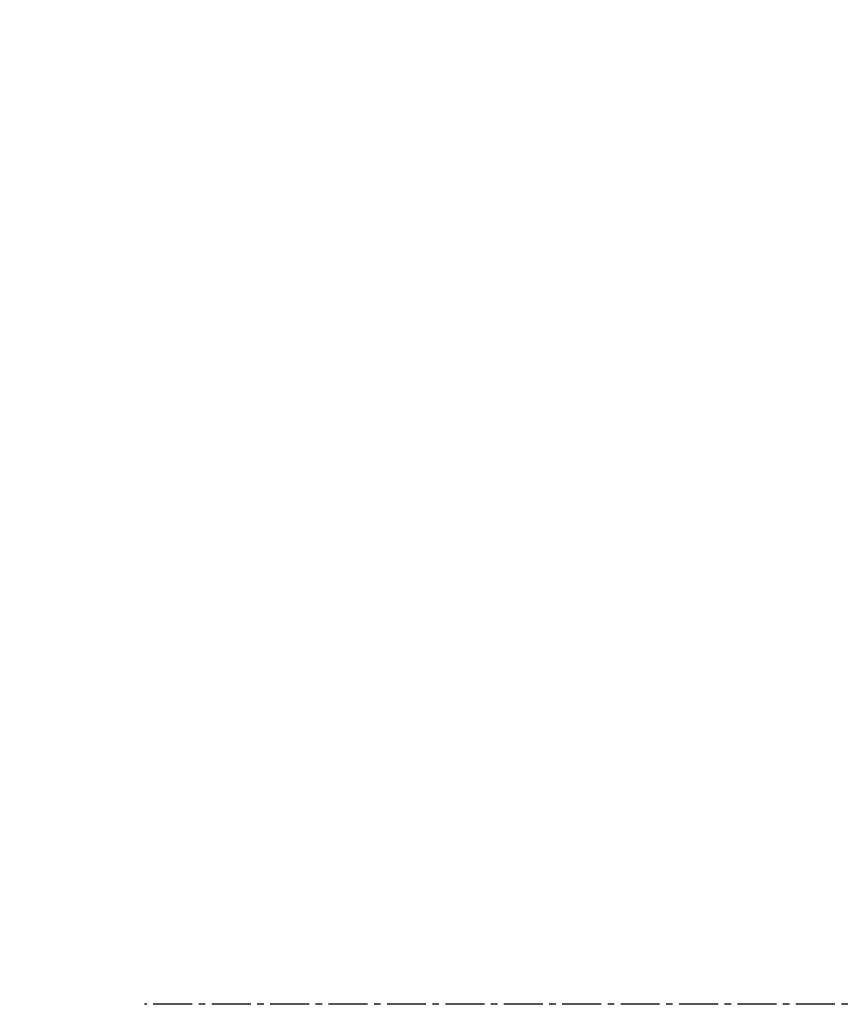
# Model space of a CAD drawing. Header units: millimetres. Extents: x 0 to 4378, y 0 to 2376.
# Tile 209 of 256: x 1392 to 1427, y 1196 to 1239. Entities that reach past the tile are written whole.
import ezdxf

# ---------------------------------------------------------------- set-up
doc = ezdxf.new("R2010")
doc.units = ezdxf.units.MM
doc.header["$LTSCALE"] = 0.2
doc.linetypes.add('CENTER2', pattern=[1.125, 0.75, -0.125, 0.125, -0.125])
doc.layers.add('02_Center Line', color=1, linetype='CENTER2')
doc.styles.add('Rainbow-5.0 Style', font='malgunsl.ttf')
doc.dimstyles.new('Rainbow-5.0 Style', dxfattribs={"dimtxt": 4, "dimasz": 2.5, "dimexe": 1, "dimexo": 1, "dimgap": 1, "dimtad": 1, "dimdsep": 46, "dimtxsty": 'Rainbow-5.0 Style', "dimcen": 0, "dimclrd": 251, "dimclre": 251, "dimclrt": 7, "dimazin": 3, "dimtp": 0.1, "dimtm": 0.1, "dimtfac": 0.61, "dimtmove": 0, "dimatfit": 3, "dimfxl": 1, "dimlwd": -1, "dimlwe": -1, "dimarcsym": 1})

# ---------------------------------------------------------------- blocks, each defined once
blk = doc.blocks.new('A$C51789057')
at = {"layer": '02_Center Line', "ltscale": 11.288275}
blk.add_line((71.678, 594.2), (-247.885, 594.2), dxfattribs=at)

msp = doc.modelspace()

# ---------------------------------------------------------------- block references
msp.add_blockref('A$C51789057', (1645.046, 602.257))

# ---------------------------------------------------------------- leaders
at = {"annotation_type": 0, "has_hookline": 1, "hookline_direction": 1, "text_width": 116.644}
msp.add_leader([(1496.646, 1196.457), (1364.346, 1302.078), (1351.846, 1302.078)], dimstyle='Rainbow-5.0 Style', override={"dimscale": 5, "dimgap": 1, "dimtad": 1}, dxfattribs=at)

doc.saveas('drawing.dxf')
